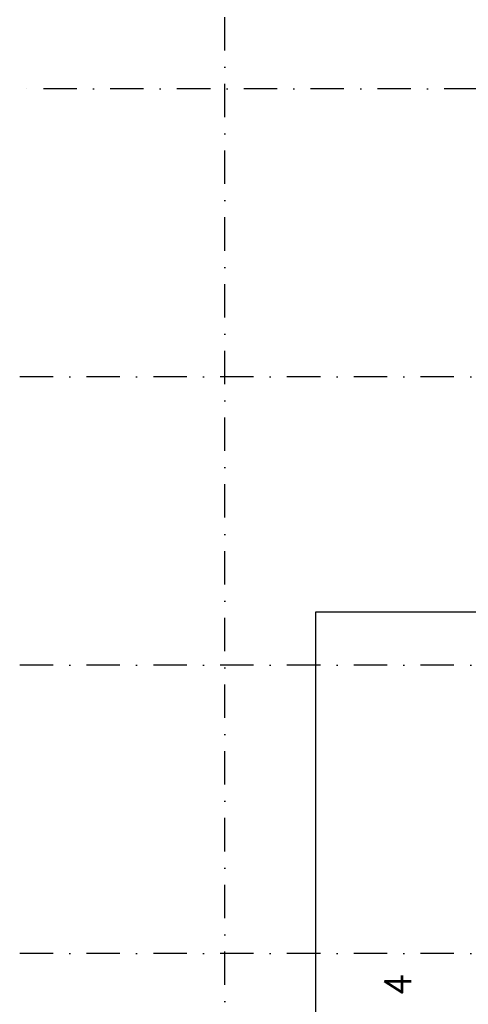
# Model space of a CAD drawing. Extents: x 36324 to 146208, y 44755 to 121475.
# Tile 3 of 28: x 36324 to 44718, y 75296 to 93738. Entities that reach past the tile are written whole.
import ezdxf

# ---------------------------------------------------------------- set-up
doc = ezdxf.new("R2010")
doc.units = 0
doc.header["$LTSCALE"] = 100
doc.linetypes.add('B0302', pattern=[12.5, 6.25, -3.125, 0, -3.125])
for name, color, linetype in [('Bouwkundig', 253, 'CONTINUOUS'), ('Bouwkundig tekst', 252, 'CONTINUOUS'), ('Stramien', 252, 'B0302')]:
    doc.layers.add(name, color=color, linetype=linetype)
doc.styles.get("Standard").update_dxf_attribs({"font": 'romans.shx'})

msp = doc.modelspace()

# ---------------------------------------------------------------- linework, layer by layer
at = {"layer": 'Bouwkundig', "linetype": 'Continuous'}
for points in [[(41863, 59046), (41863, 82646)], [(41863, 82646), (44949, 82646)]]:
    msp.add_lwpolyline(points, dxfattribs=at)
at = {"layer": 'Stramien'}
for p, q in [((40163, 54409), (40163, 106105)), ((133649, 92446), (36324, 92446)), ((145708, 87046), (36324, 87046)), ((145708, 81646), (36324, 81646)), ((145708, 76246), (36324, 76246))]:
    msp.add_line(p, q, dxfattribs=at)

# ---------------------------------------------------------------- texts
at = {"layer": 'Bouwkundig tekst', "linetype": 'Continuous'}
msp.add_text('Dak 4', height=500, rotation=90, dxfattribs=at).set_placement((43647, 73887))

doc.saveas('drawing.dxf')
